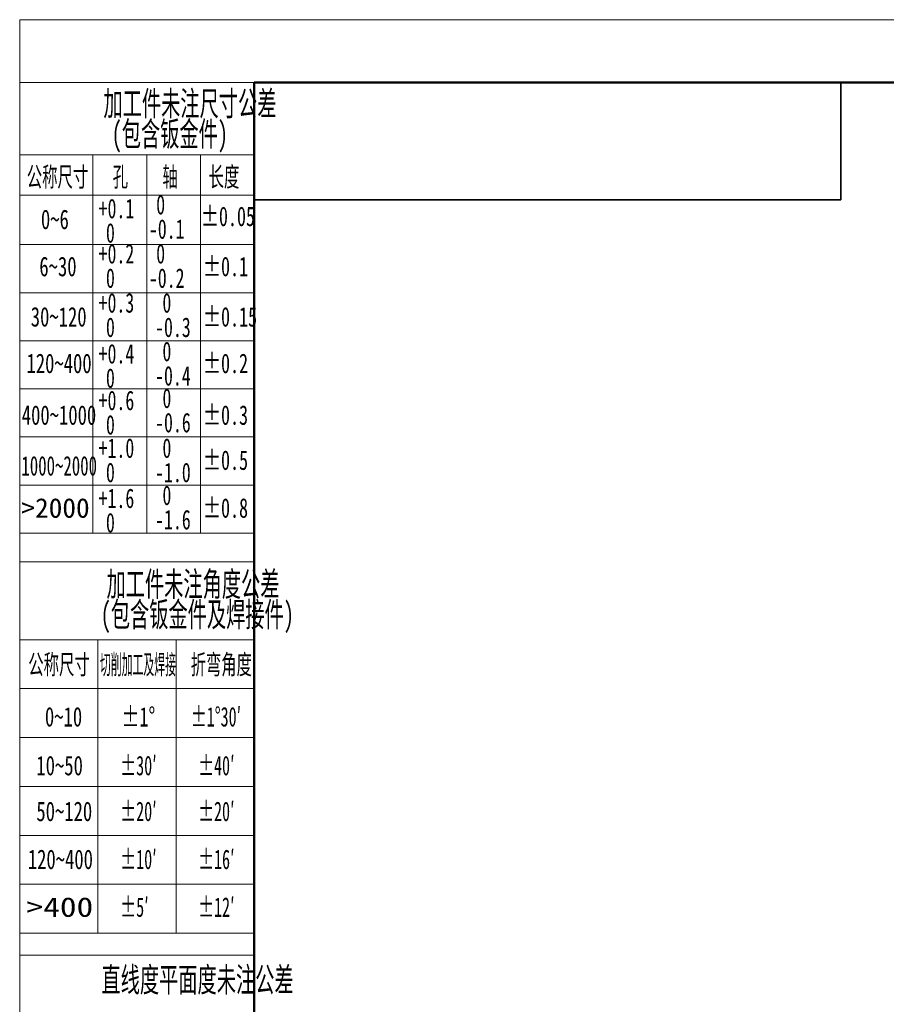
# Model space of a CAD drawing. Header units: millimetres. Extents: x 0 to 840, y -1 to 594.
# Tile 23 of 47: x 0 to 177, y 393 to 594. Entities that reach past the tile are written whole.
import ezdxf

# ---------------------------------------------------------------- set-up
doc = ezdxf.new("R2010")
doc.units = ezdxf.units.MM
doc.layers.get('0').update_dxf_attribs({"lineweight": 18})
doc.layers.add('标注层', color=150, linetype='Continuous', lineweight=18)
doc.styles.add('SLDTEXTSTYLE0', font='txt', dxfattribs={"width": 0.605})
doc.styles.add('SLDTEXTSTYLE10', font='txt', dxfattribs={"width": 1.253219})
doc.styles.add('SLDTEXTSTYLE2', font='txt', dxfattribs={"width": 0.7})
doc.styles.add('SLDTEXTSTYLE4', font='txt', dxfattribs={"width": 0.67})
doc.styles.add('SLDTEXTSTYLE5', font='txt', dxfattribs={"width": 0.677991})
doc.styles.add('SLDTEXTSTYLE6', font='txt', dxfattribs={"width": 0.631687})
doc.styles.add('SLDTEXTSTYLE7', font='txt', dxfattribs={"width": 1.026693})
doc.styles.add('SLDTEXTSTYLE8', font='txt', dxfattribs={"width": 0.601124})
doc.styles.add('SLDTEXTSTYLE9', font='txt', dxfattribs={"width": 0.427578})

# ---------------------------------------------------------------- blocks, each defined once
blk = doc.blocks.new('SW_NOTE_2')
at = {"layer": '标注层', "color": 0, "char_height": 2.5, "attachment_point": 2, "style": 'SLDTEXTSTYLE0'}
for s, insert, width in [('加工件未注尺寸公差', (15.47, 3.22), 44.581), ('(包含钣金件)', (13.41, 0.11), 27.8631)]:
    blk.add_mtext(s, dxfattribs=dict(at, insert=insert, width=width))
blk = doc.blocks.new('SW_NOTE_3')
at = {"layer": '标注层', "color": 0, "char_height": 2, "attachment_point": 1, "style": 'SLDTEXTSTYLE4'}
for s, insert, width in [('0', (0.75, 2.58), 1.5421), ('-0.1', (0, 0.09), 7.1567)]:
    blk.add_mtext(s, dxfattribs=dict(at, insert=insert, width=width))
blk = doc.blocks.new('SW_NOTE_4')
at = {"layer": '标注层', "color": 0, "char_height": 2, "attachment_point": 1, "style": 'SLDTEXTSTYLE4'}
for s, insert, width in [('+0.1', (0, 2.58), 7.1117), ('0', (0.75, 0.09), 1.5421)]:
    blk.add_mtext(s, dxfattribs=dict(at, insert=insert, width=width))
blk = doc.blocks.new('SW_NOTE_5')
at = {"layer": '标注层', "color": 0, "char_height": 2, "attachment_point": 1, "style": 'SLDTEXTSTYLE4'}
for s, insert, width in [('+0.2', (0, 2.58), 7.2615), ('0', (0.75, 0.09), 1.5421)]:
    blk.add_mtext(s, dxfattribs=dict(at, insert=insert, width=width))
blk = doc.blocks.new('SW_NOTE_6')
at = {"layer": '标注层', "color": 0, "char_height": 2, "attachment_point": 1, "style": 'SLDTEXTSTYLE4'}
for s, insert, width in [('+0.3', (0, 2.58), 7.2615), ('0', (0.75, 0.09), 1.5421)]:
    blk.add_mtext(s, dxfattribs=dict(at, insert=insert, width=width))
blk = doc.blocks.new('SW_NOTE_7')
at = {"layer": '标注层', "color": 0, "char_height": 2, "attachment_point": 1, "style": 'SLDTEXTSTYLE4'}
for s, insert, width in [('+0.4', (0, 2.58), 7.3663), ('0', (0.75, 0.09), 1.5421)]:
    blk.add_mtext(s, dxfattribs=dict(at, insert=insert, width=width))
blk = doc.blocks.new('SW_NOTE_8')
at = {"layer": '标注层', "color": 0, "char_height": 2, "attachment_point": 1, "style": 'SLDTEXTSTYLE4'}
for s, insert, width in [('0', (0.75, 2.58), 1.5421), ('-0.2', (0, 0.09), 7.3064)]:
    blk.add_mtext(s, dxfattribs=dict(at, insert=insert, width=width))
blk = doc.blocks.new('SW_NOTE_9')
at = {"layer": '标注层', "color": 0, "char_height": 2, "attachment_point": 1, "style": 'SLDTEXTSTYLE4'}
for s, insert, width in [('0', (0.75, 2.58), 1.5421), ('-0.3', (0, 0.09), 7.3064)]:
    blk.add_mtext(s, dxfattribs=dict(at, insert=insert, width=width))
blk = doc.blocks.new('SW_NOTE_10')
at = {"layer": '标注层', "color": 0, "char_height": 2, "attachment_point": 1, "style": 'SLDTEXTSTYLE4'}
for s, insert, width in [('0', (0.75, 2.58), 1.5421), ('-0.4', (0, 0.09), 7.4112)]:
    blk.add_mtext(s, dxfattribs=dict(at, insert=insert, width=width))
blk = doc.blocks.new('SW_NOTE_11')
at = {"layer": '标注层', "color": 0, "char_height": 2, "attachment_point": 1, "style": 'SLDTEXTSTYLE4'}
for s, insert, width in [('+0.6', (0, 2.58), 7.3064), ('0', (0.75, 0.09), 1.5421)]:
    blk.add_mtext(s, dxfattribs=dict(at, insert=insert, width=width))
blk = doc.blocks.new('SW_NOTE_12')
at = {"layer": '标注层', "color": 0, "char_height": 2, "attachment_point": 1, "style": 'SLDTEXTSTYLE4'}
for s, insert, width in [('0', (0.75, 2.58), 1.5421), ('-0.6', (0, 0.09), 7.3513)]:
    blk.add_mtext(s, dxfattribs=dict(at, insert=insert, width=width))
blk = doc.blocks.new('SW_NOTE_13')
at = {"layer": '标注层', "color": 0, "char_height": 2, "attachment_point": 1, "style": 'SLDTEXTSTYLE4'}
for s, insert, width in [('+1.0', (0, 2.58), 7.3064), ('0', (0.75, 0.09), 1.5421)]:
    blk.add_mtext(s, dxfattribs=dict(at, insert=insert, width=width))
blk = doc.blocks.new('SW_NOTE_14')
at = {"layer": '标注层', "color": 0, "char_height": 2, "attachment_point": 1, "style": 'SLDTEXTSTYLE4'}
for s, insert, width in [('0', (0.75, 2.58), 1.5421), ('-1.0', (0, 0.09), 7.3513)]:
    blk.add_mtext(s, dxfattribs=dict(at, insert=insert, width=width))
blk = doc.blocks.new('SW_NOTE_15')
at = {"layer": '标注层', "color": 0, "char_height": 2, "attachment_point": 1, "style": 'SLDTEXTSTYLE4'}
for s, insert, width in [('+1.6', (0, 2.58), 7.3064), ('0', (0.75, 0.09), 1.5421)]:
    blk.add_mtext(s, dxfattribs=dict(at, insert=insert, width=width))
blk = doc.blocks.new('SW_NOTE_16')
at = {"layer": '标注层', "color": 0, "char_height": 2, "attachment_point": 1, "style": 'SLDTEXTSTYLE4'}
for s, insert, width in [('0', (0.75, 2.58), 1.5421), ('-1.6', (0, 0.09), 7.3513)]:
    blk.add_mtext(s, dxfattribs=dict(at, insert=insert, width=width))
blk = doc.blocks.new('SW_NOTE_17')
at = {"layer": '标注层', "color": 0, "char_height": 2.5, "attachment_point": 2, "style": 'SLDTEXTSTYLE0'}
for s, insert, width in [('加工件未注角度公差', (15.47, 3.22), 44.581), ('(包含钣金件及焊接件)', (15.91, 0.11), 47.8855)]:
    blk.add_mtext(s, dxfattribs=dict(at, insert=insert, width=width))

msp = doc.modelspace()

# ---------------------------------------------------------------- linework, layer by layer
at = {"color": 7, "linetype": 'Continuous', "lineweight": 18}
for q in [(839.987, 594), (0, 0)]:
    msp.add_line((0, 594), q, dxfattribs=at)
at = {"color": 1, "linetype": 'Continuous', "lineweight": 18}
for p, q in [((47.9929, 581.1857), (0, 581.1857)), ((0, 581.1857), (0, 0)), ((14.9873, 566.3531), (0, 566.3531)), ((14.9873, 566.3531), (14.9873, 558.3531)), ((14.9873, 566.3531), (25.9891, 566.3531)), ((25.9891, 566.3531), (25.9891, 489.0063)), ((36.991, 566.3531), (25.9891, 566.3531)), ((36.991, 566.3531), (36.991, 489.0063)), ((36.991, 566.3531), (47.9929, 566.3531)), ((-0.0071, 558.1052), (47.9929, 558.1052)), ((14.9873, 559.1158), (14.9873, 489.0063)), ((-0.0071, 548.0077), (47.9929, 548.0077)), ((-0.0071, 538.1741), (47.9929, 538.1741)), ((-0.0071, 528.3406), (47.9929, 528.3406)), ((-0.0071, 518.507), (47.9929, 518.507)), ((-0.0071, 508.6734), (47.9929, 508.6734)), ((-0.0071, 498.8398), (47.9929, 498.8398)), ((-0.0071, 489.0063), (47.9929, 489.0063)), ((0, 483.1502), (47.9929, 483.1502)), ((15.987, 467.196), (0, 467.196)), ((15.987, 467.196), (15.987, 407.196)), ((15.987, 467.196), (31.987, 467.196)), ((31.987, 467.196), (31.987, 407.196)), ((31.987, 467.196), (47.9929, 467.196)), ((0, 457.196), (47.9929, 457.196)), ((0, 447.196), (47.9929, 447.196)), ((0, 437.196), (47.9929, 437.196)), ((0, 427.196), (47.9929, 427.196)), ((0, 417.196), (47.9929, 417.196)), ((0, 407.196), (47.9929, 407.196)), ((0, 402.6872), (47.9929, 402.6872))]:
    msp.add_line(p, q, dxfattribs=at)
at = {"color": 7, "linetype": 'Continuous', "lineweight": 50}
for p, q in [((47.9929, 11.1857), (47.9929, 581.1857)), ((47.9929, 581.1857), (827.9929, 581.1857))]:
    msp.add_line(p, q, dxfattribs=at)
at = {"color": 7, "linetype": 'Continuous', "lineweight": 35}
for p, q in [((167.9929, 557.1857), (167.9929, 581.1857)), ((47.9929, 557.1857), (167.9929, 557.1857))]:
    msp.add_line(p, q, dxfattribs=at)

# ---------------------------------------------------------------- block references
at = {"layer": '标注层', "color": 1, "xscale": 2, "yscale": 2, "zscale": 2}
for name, p in [('SW_NOTE_2', (3.8888, 572.9203)), ('SW_NOTE_3', (26.4267, 553.017)), ('SW_NOTE_4', (16.1446, 552.2244)), ('SW_NOTE_5', (16.1446, 542.9812)), ('SW_NOTE_8', (26.4267, 542.9812)), ('SW_NOTE_6', (16.1446, 532.9283)), ('SW_NOTE_9', (27.6956, 532.9283)), ('SW_NOTE_7', (16.1446, 522.5296)), ('SW_NOTE_10', (27.6956, 523.001)), ('SW_NOTE_11', (16.1446, 512.9828)), ('SW_NOTE_12', (27.6984, 513.4305)), ('SW_NOTE_13', (16.1446, 503.2343)), ('SW_NOTE_14', (27.6984, 503.2343)), ('SW_NOTE_15', (16.1446, 492.9676)), ('SW_NOTE_16', (27.6984, 493.5807)), ('SW_NOTE_17', (4.5144, 474.657))]:
    msp.add_blockref(name, p, dxfattribs=at)

# ---------------------------------------------------------------- texts
at = {"layer": '标注层', "color": 1}
for s, insert, char_height, width, attachment_point, style in [('公称尺寸', (1.4484, 563.8677), 4, 31.034637, 1, 'SLDTEXTSTYLE0'), ('孔', (19.0167, 563.8677), 4, 7.32067, 1, 'SLDTEXTSTYLE0'), ('轴', (29.1989, 563.8677), 4, 7.101676, 1, 'SLDTEXTSTYLE0'), ('长度', (38.6473, 563.8677), 4, 15.204469, 1, 'SLDTEXTSTYLE0'), ('%%P0.05', (37.0695, 555.7843), 4, 21.574494, 1, 'SLDTEXTSTYLE5'), ('0~6', (4.3445, 555.1715), 4, 11.231285, 1, 'SLDTEXTSTYLE2'), ('%%P0.1', (37.4977, 545.5323), 4, 17.392921, 1, 'SLDTEXTSTYLE5'), ('6~30', (4.018, 545.5323), 4, 15.235754, 1, 'SLDTEXTSTYLE2'), ('%%P0.15', (37.4977, 535.2451), 4, 21.574494, 1, 'SLDTEXTSTYLE5'), ('30~120', (2.2597, 535.2451), 4, 23.150838, 1, 'SLDTEXTSTYLE2'), ('120~400', (1.3819, 525.7168), 4, 26.717318, 1, 'SLDTEXTSTYLE2'), ('%%P0.2', (37.4977, 525.7168), 4, 17.695933, 1, 'SLDTEXTSTYLE5'), ('%%P0.3', (37.4977, 515.1486), 4, 17.695933, 1, 'SLDTEXTSTYLE5'), ('400~1000', (0.421, 515.1486), 4, 31.347486, 1, 'SLDTEXTSTYLE2'), ('%%P0.5', (37.4977, 505.9308), 4, 17.695933, 1, 'SLDTEXTSTYLE5'), ('1000~2000', (0.3432, 504.7717), 4, 31.33734, 1, 'SLDTEXTSTYLE6'), ('>2000', (0.3432, 496.1451), 4, 27.990288, 1, 'SLDTEXTSTYLE7'), ('%%P0.8', (37.4977, 496.1451), 4, 17.726235, 1, 'SLDTEXTSTYLE5'), ('公称尺寸', (1.7468, 464.138), 4, 31.034637, 1, 'SLDTEXTSTYLE0'), ('切削加工及焊接', (16.4068, 464.138), 4, 33.881346, 1, 'SLDTEXTSTYLE9'), ('折弯角度', (34.9894, 464.138), 4, 26.785266, 1, 'SLDTEXTSTYLE8'), ('0~10', (5.1617, 453.4517), 4, 15.235754, 1, 'SLDTEXTSTYLE2'), ('%%P1%%D', (20.8232, 453.4517), 4, 13.241649, 1, 'SLDTEXTSTYLE5'), ('%%P1%%D30′', (34.9894, 453.4517), 4, 25.119582, 1, 'SLDTEXTSTYLE8'), ('10~50', (3.4061, 443.4713), 4, 18.70838, 1, 'SLDTEXTSTYLE2'), ('%%P30′', (20.5593, 443.4713), 4, 14.803091, 1, 'SLDTEXTSTYLE8'), ('%%P40′', (36.4894, 443.4713), 4, 14.803091, 1, 'SLDTEXTSTYLE8'), ('50~120', (3.4061, 434.1051), 4, 23.150838, 1, 'SLDTEXTSTYLE2'), ('%%P20′', (20.5593, 434.1051), 4, 14.803091, 1, 'SLDTEXTSTYLE8'), ('%%P20′', (36.4894, 434.1051), 4, 14.803091, 1, 'SLDTEXTSTYLE8'), ('120~400', (1.6506, 424.2947), 4, 26.717318, 1, 'SLDTEXTSTYLE2'), ('%%P10′', (20.5593, 424.2947), 4, 14.803091, 1, 'SLDTEXTSTYLE8'), ('%%P16′', (36.4922, 424.2947), 4, 14.803091, 1, 'SLDTEXTSTYLE8'), ('%%P5′', (20.5593, 414.5294), 4, 11.36426, 1, 'SLDTEXTSTYLE8'), ('%%P12′', (36.4922, 414.5294), 4, 14.803091, 1, 'SLDTEXTSTYLE8'), ('>400', (1.4021, 414.5294), 4, 26.996719, 1, 'SLDTEXTSTYLE10'), ('直线度平面度未注公差', (36.3838, 400.184), 5, 99.094972, 2, 'SLDTEXTSTYLE0')]:
    msp.add_mtext(s, dxfattribs=dict(at, insert=insert, char_height=char_height, width=width, attachment_point=attachment_point, style=style))

doc.saveas('drawing.dxf')
